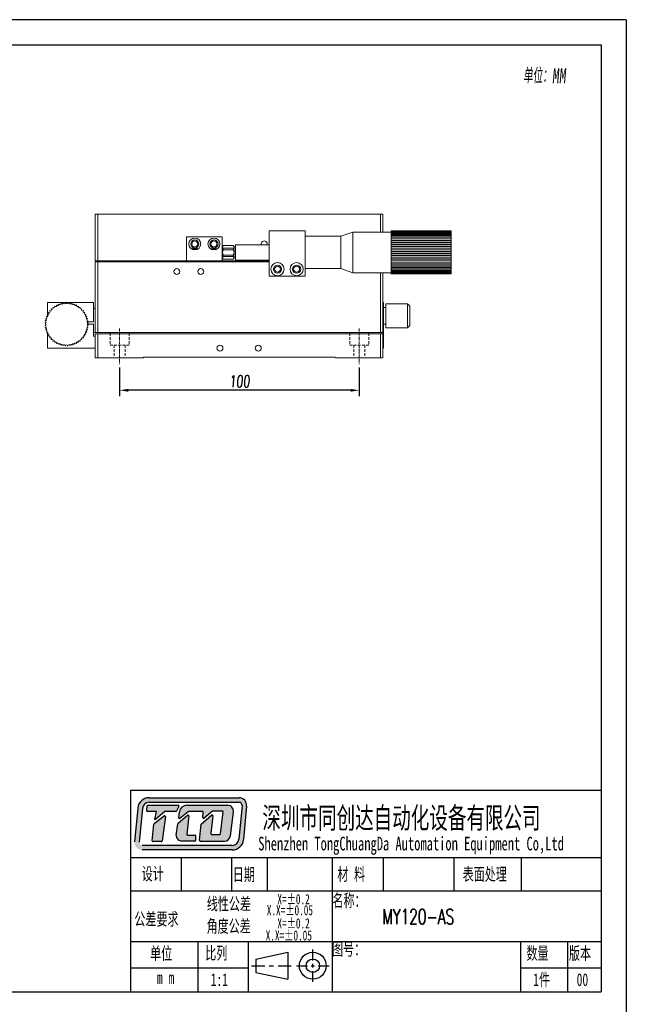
# Model space of a CAD drawing. Header units: millimetres. Extents: x 14311 to 14900, y 137 to 970.
# Tile 14 of 14: x 14647 to 14900, y 559 to 970. Entities that reach past the tile are written whole.
import ezdxf

# ---------------------------------------------------------------- set-up
doc = ezdxf.new("R2010")
doc.units = ezdxf.units.MM
doc.header["$LTSCALE"] = 0.3
doc.linetypes.add('CENTERX2', pattern=[20.32, 12.7, -2.54, 2.54, -2.54])
doc.linetypes.add('DASHED', pattern=[19.05, 12.7, -6.35])
for name, color, linetype, lineweight in [('中心线', 5, 'CENTERX2', 13), ('外框', 7, 'Continuous', 30), ('文字', 3, 'Continuous', 13), ('标注', 1, 'Continuous', 18), ('虚线', 6, 'DASHED', 13), ('轮廓线', 7, 'Continuous', 20)]:
    doc.layers.add(name, color=color, linetype=linetype, lineweight=lineweight)
doc.styles.add('SLDTEXTSTYLE2', font='txt')
doc.styles.get("Standard").update_dxf_attribs({"font": 'txt.shx', "width": 0.67, "oblique": 5, "bigfont": 'gbcbig.shx'})
doc.dimstyles.new('2', dxfattribs={"dimscale": 2, "dimtxt": 2.5, "dimasz": 1.8, "dimexe": 1.25, "dimexo": 0.625, "dimtad": 1, "dimdsep": 46, "dimtxsty": 'Standard', "dimcen": 1.8, "dimadec": 0, "dimazin": 0, "dimtfac": 1, "dimtmove": 0, "dimatfit": 3, "dimfxl": 0, "dimarcsym": 0})

# ---------------------------------------------------------------- blocks, each defined once
blk = doc.blocks.new('Y')
at = {"lineweight": 30}
blk.add_line((-4136.76, 2009.27), (-3862.74, 2009.27), dxfattribs=at)
for points in [[(-3857.44, 2213.99), (-4154.44, 2213.99), (-4154.44, 2003.97)], [(-4136.76, 2009.27), (-4136.76, 2208.69), (-3862.74, 2208.69)]]:
    blk.add_lwpolyline(points, dxfattribs=at)
blk = doc.blocks.new('W')
at = {"lineweight": 30}
for p, q in [((-3857.44, 2213.99), (-3857.44, 2003.97)), ((-3857.44, 2213.99), (-3857.44, 2003.97)), ((-3862.74, 2208.69), (-3862.74, 2009.27))]:
    blk.add_line(p, q, dxfattribs=at)
blk.add_blockref('Y', (0, 0))
blk = doc.blocks.new('*D123')
at = {"layer": 'Defpoints', "color": 0}
for p in [(14688.23, 825.96), (14788.23, 825.96), (14688.23, 815.12)]:
    blk.add_point(p, dxfattribs=at)
at = {"layer": '标注', "color": 0, "lineweight": -2}
for p, q in [((14688.23, 824.71), (14688.23, 812.62)), ((14788.23, 824.71), (14788.23, 812.62)), ((14784.63, 815.12), (14691.83, 815.12))]:
    blk.add_line(p, q, dxfattribs=at)
at = {"layer": '标注', "color": 0}
for points in [[(14691.83, 815.72), (14691.83, 814.52), (14688.23, 815.12)], [(14784.63, 815.72), (14784.63, 814.52), (14788.23, 815.12)]]:
    blk.add_solid(points, dxfattribs=at)
at = {"layer": '标注', "color": 0, "insert": (14738.23, 818.87), "char_height": 5, "attachment_point": 5}
blk.add_mtext('100', dxfattribs=at)

msp = doc.modelspace()

# ---------------------------------------------------------------- hatches: boundary and pattern name
at = {"layer": '外框'}
h = msp.add_hatch(color=256, dxfattribs=at)
h.dxf.hatch_style = 1
h.paths.add_polyline_path([(14738.06, 644.964), (14700.546, 644.964, 0.3871904), (14695.808, 640.648), (14694.498, 626.622, 0.4417631), (14697.657, 623.155), (14735.192, 623.155, 0.3876272), (14739.931, 627.478), (14741.22, 641.501, 0.4413093)])
h.paths.add_polyline_path([(14738.06, 643.061, -0.4413093), (14739.324, 641.675), (14738.036, 627.652, -0.3876272), (14735.192, 625.058), (14697.657, 625.058, -0.4417631), (14696.393, 626.445), (14697.703, 640.471, -0.3871904), (14700.546, 643.061)], flags=16)
h.paths.add_polyline_path([(14712.676, 641.839, -0.5692565), (14712.956, 641.37), (14711.893, 639.41, -0.2751589), (14711.614, 639.244), (14707.336, 639.244, 0.1785487), (14707.13, 639.168), (14703.249, 635.853), (14702.976, 635.853), (14703.596, 639.248), (14699.828, 639.248, -0.4551699), (14699.513, 639.609), (14699.78, 641.534, -0.3736999), (14700.094, 641.807)], flags=0)
h.paths.add_polyline_path([(14706.802, 637.412, -0.6728841), (14707.312, 637.12), (14705.938, 626.945, -0.3754282), (14705.624, 626.67), (14702.153, 626.67, -0.4451596), (14701.837, 627.02), (14702.566, 633.974, -0.2032664), (14702.686, 634.191)], flags=0)
h.paths.add_polyline_path([(14716.325, 641.84), (14733.308, 641.84, -0.4535474), (14735.666, 639.147), (14734.305, 628.926, -0.3759441), (14731.946, 626.861), (14721.876, 626.861, -0.443757), (14721.56, 627.21), (14722.239, 633.989), (14726.597, 637.69, -0.6781546), (14727.118, 637.414), (14726.312, 630.03, 0.4464345), (14726.627, 629.678), (14729.997, 629.678, 0.3783283), (14730.311, 629.956), (14731.443, 639.028, 0.4510331), (14731.128, 639.384), (14727.163, 639.384, 0.1736567), (14726.962, 639.312), (14723.44, 636.419, -0.6630003), (14722.922, 636.69), (14723.105, 638.873, 0.4388203), (14722.788, 639.216), (14717.017, 639.216, 0.1753949), (14716.814, 639.143), (14713.38, 636.282, -0.6807563), (14712.862, 636.566), (14713.177, 639.065, -0.3779258)], flags=0)
h.paths.add_polyline_path([(14712.681, 634.301), (14716.516, 637.671, -0.6841835), (14717.041, 637.399), (14716.208, 629.734, 0.4462884), (14716.523, 629.382), (14719.602, 629.382, -0.4142136), (14719.919, 629.065), (14719.919, 627.178, -0.4142136), (14719.602, 626.861), (14714.219, 626.861, -0.4294817), (14711.842, 629.364), (14712.577, 634.111, -0.1758286)], flags=0)
h.paths.add_polyline_path([(14712.956, 641.37, 0.5692565), (14712.676, 641.839), (14700.094, 641.807, 0.3736999), (14699.78, 641.534), (14699.513, 639.609, 0.4551699), (14699.828, 639.248), (14703.596, 639.248), (14702.976, 635.853), (14703.249, 635.853), (14707.13, 639.168, -0.1785487), (14707.336, 639.244), (14711.614, 639.244, 0.2751589), (14711.893, 639.41)], flags=0)
h.paths.add_polyline_path([(14707.312, 637.12, 0.6728841), (14706.802, 637.412), (14702.686, 634.191, 0.2032664), (14702.566, 633.974), (14701.837, 627.02, 0.4451596), (14702.153, 626.67), (14705.624, 626.67, 0.3754282), (14705.938, 626.945)], flags=0)
h.paths.add_polyline_path([(14717.041, 637.399, 0.6841835), (14716.516, 637.671), (14712.681, 634.301, 0.1758286), (14712.577, 634.111), (14711.842, 629.364, 0.4294817), (14714.219, 626.861), (14719.602, 626.861, 0.4142136), (14719.919, 627.178), (14719.919, 629.065, 0.4142136), (14719.602, 629.382), (14716.523, 629.382, -0.4462884), (14716.208, 629.734)], flags=0)
h.paths.add_polyline_path([(14733.308, 641.84), (14716.325, 641.84, 0.3779258), (14713.177, 639.065), (14712.862, 636.566, 0.6807563), (14713.38, 636.282), (14716.814, 639.143, -0.1753949), (14717.017, 639.216), (14722.788, 639.216, -0.4388203), (14723.105, 638.873), (14722.922, 636.69, 0.6630003), (14723.44, 636.419), (14726.962, 639.312, -0.1736567), (14727.163, 639.384), (14731.128, 639.384, -0.4510331), (14731.443, 639.028), (14730.311, 629.956, -0.3783283), (14729.997, 629.678), (14726.627, 629.678, -0.4464345), (14726.312, 630.03), (14727.118, 637.414, 0.6781546), (14726.597, 637.69), (14722.239, 633.989), (14721.56, 627.21, 0.443757), (14721.876, 626.861), (14731.946, 626.861, 0.3759441), (14734.305, 628.926), (14735.666, 639.147, 0.4535474)], flags=0)
h = msp.add_hatch(color=256, dxfattribs=at)
h.dxf.hatch_style = 1
h.paths.add_polyline_path([(14712.956, 641.37, 0.5692565), (14712.676, 641.839), (14700.094, 641.807, 0.3736999), (14699.78, 641.534), (14699.513, 639.609, 0.4551699), (14699.828, 639.248), (14703.596, 639.248), (14702.976, 635.853), (14703.249, 635.853), (14707.13, 639.168, -0.1785487), (14707.336, 639.244), (14711.614, 639.244, 0.2751589), (14711.893, 639.41)])
h.paths.add_polyline_path([(14707.312, 637.12, 0.6728841), (14706.802, 637.412), (14702.686, 634.191, 0.2032664), (14702.566, 633.974), (14701.837, 627.02, 0.4451596), (14702.153, 626.67), (14705.624, 626.67, 0.3754282), (14705.938, 626.945)])
h.paths.add_polyline_path([(14717.041, 637.399, 0.6841835), (14716.516, 637.671), (14712.681, 634.301, 0.1758286), (14712.577, 634.111), (14711.842, 629.364, 0.4294817), (14714.219, 626.861), (14719.602, 626.861, 0.4142136), (14719.919, 627.178), (14719.919, 629.065, 0.4142136), (14719.602, 629.382), (14716.523, 629.382, -0.4462884), (14716.208, 629.734)])
h.paths.add_polyline_path([(14733.308, 641.84), (14716.325, 641.84, 0.3779258), (14713.177, 639.065), (14712.862, 636.566, 0.6807563), (14713.38, 636.282), (14716.814, 639.143, -0.1753949), (14717.017, 639.216), (14722.788, 639.216, -0.4388203), (14723.105, 638.873), (14722.922, 636.69, 0.6630003), (14723.44, 636.419), (14726.962, 639.312, -0.1736567), (14727.163, 639.384), (14731.128, 639.384, -0.4510331), (14731.443, 639.028), (14730.311, 629.956, -0.3783283), (14729.997, 629.678), (14726.627, 629.678, -0.4464345), (14726.312, 630.03), (14727.118, 637.414, 0.6781546), (14726.597, 637.69), (14722.239, 633.989), (14721.56, 627.21, 0.443757), (14721.876, 626.861), (14731.946, 626.861, 0.3759441), (14734.305, 628.926), (14735.666, 639.147, 0.4535474)])

# ---------------------------------------------------------------- linework, layer by layer
at = {"layer": '中心线', "ltscale": 0.3}
for p, q in [((14688.232, 840.97), (14688.232, 825.965)), ((14788.232, 840.97), (14788.232, 825.965))]:
    msp.add_line(p, q, dxfattribs=at)
at = {"layer": '外框', "lineweight": 30}
for p, q in [((14692.82, 648.091), (14889.125, 648.091)), ((14692.82, 648.091), (14692.82, 563.96)), ((14699.513, 639.609), (14699.78, 641.534)), ((14695.808, 640.648), (14694.498, 626.622)), ((14697.703, 640.471), (14696.393, 626.445)), ((14713.96, 620.047), (14713.96, 606.026)), ((14734.885, 620.047), (14734.885, 606.026)), ((14749.843, 620.047), (14749.843, 606.026)), ((14776.951, 620.047), (14776.951, 563.96)), ((14798.14, 620.047), (14798.14, 606.026)), ((14827.717, 620.047), (14827.717, 606.026)), ((14855.822, 620.047), (14855.822, 606.026)), ((14692.82, 606.026), (14889.125, 606.026)), ((14692.82, 584.993), (14889.125, 584.993)), ((14720.863, 584.993), (14720.863, 563.96)), ((14741.896, 584.993), (14741.896, 563.96)), ((14855.473, 584.993), (14855.473, 563.96)), ((14875.103, 584.993), (14875.103, 563.96)), ((14744.996, 577.612), (14758.435, 580.417)), ((14758.435, 580.417), (14758.435, 569.199)), ((14768.844, 577.065), (14768.844, 581.578)), ((14744.996, 577.612), (14744.996, 572.004)), ((14692.82, 573.875), (14741.896, 573.875)), ((14743.266, 574.808), (14748.792, 574.808)), ((14744.996, 572.004), (14758.435, 569.199)), ((14750.634, 574.808), (14752.476, 574.808)), ((14754.318, 574.808), (14759.844, 574.808)), ((14762.074, 574.808), (14766.588, 574.808)), ((14768.092, 574.808), (14769.597, 574.808)), ((14768.844, 574.056), (14768.844, 575.56)), ((14768.844, 568.038), (14768.844, 572.551)), ((14771.101, 574.808), (14775.615, 574.808)), ((14855.473, 573.875), (14889.125, 573.875))]:
    msp.add_line(p, q, dxfattribs=at)
at = {"layer": '外框'}
for p, q in [((14700.094, 641.807), (14712.676, 641.839)), ((14700.546, 644.964), (14738.06, 644.964)), ((14700.546, 643.061), (14738.06, 643.061)), ((14716.325, 641.84), (14733.308, 641.84)), ((14739.324, 641.675), (14738.036, 627.652)), ((14741.22, 641.501), (14739.931, 627.478)), ((14703.596, 639.248), (14699.828, 639.248)), ((14702.686, 634.191), (14706.802, 637.412)), ((14702.976, 635.853), (14703.596, 639.248)), ((14707.13, 639.168), (14703.249, 635.853)), ((14711.614, 639.244), (14707.336, 639.244)), ((14712.956, 641.37), (14711.893, 639.41)), ((14712.681, 634.301), (14716.516, 637.671)), ((14712.862, 636.566), (14713.177, 639.065)), ((14716.814, 639.143), (14713.38, 636.282)), ((14717.041, 637.399), (14716.208, 629.734)), ((14722.788, 639.216), (14717.017, 639.216)), ((14722.239, 633.989), (14726.597, 637.69)), ((14722.922, 636.69), (14723.105, 638.873)), ((14726.962, 639.312), (14723.44, 636.419)), ((14727.118, 637.414), (14726.312, 630.03)), ((14731.128, 639.384), (14727.163, 639.384)), ((14730.311, 629.956), (14731.443, 639.028)), ((14735.666, 639.147), (14734.305, 628.926)), ((14701.837, 627.02), (14702.566, 633.974)), ((14703.249, 635.853), (14702.976, 635.853)), ((14707.312, 637.12), (14705.938, 626.945)), ((14711.842, 629.364), (14712.577, 634.111)), ((14721.56, 627.21), (14722.239, 633.989)), ((14716.523, 629.382), (14719.602, 629.382)), ((14726.627, 629.678), (14729.997, 629.678)), ((14735.192, 625.058), (14697.657, 625.058)), ((14705.624, 626.67), (14702.153, 626.67)), ((14719.602, 626.861), (14714.219, 626.861)), ((14719.919, 629.065), (14719.919, 627.178)), ((14721.876, 626.861), (14731.946, 626.861)), ((14735.192, 623.155), (14697.657, 623.155)), ((14692.82, 620.047), (14889.125, 620.047))]:
    msp.add_line(p, q, dxfattribs=at)
at = {"layer": '外框', "lineweight": 30}
for radius in [5.609, 2.804]:
    msp.add_circle((14768.844, 574.808), radius, dxfattribs=at)
at = {"layer": '外框'}
for centre, radius, start, end in [((14700.546, 640.205), 4.759, 90, 174.66371), ((14700.546, 640.205), 2.855, 90, 174.66371), ((14712.677, 641.522), 0.317, 331.53887, 90.14277), ((14716.325, 638.668), 3.173, 90, 172.81149), ((14733.308, 639.461), 2.379, 352.41382, 90), ((14738.06, 641.792), 3.173, 354.75075, 90), ((14738.06, 641.792), 1.269, 354.75075, 90), ((14706.998, 637.163), 0.317, 352.31021, 128.05413), ((14707.336, 638.926), 0.317, 90, 130.49363), ((14711.614, 639.561), 0.317, 270, 331.53887), ((14716.726, 637.433), 0.317, 353.7974, 131.31456), ((14717.017, 638.899), 0.317, 90, 129.79279), ((14722.788, 638.899), 0.317, 355.22864, 90), ((14726.803, 637.448), 0.317, 353.76947, 130.34282), ((14727.163, 639.067), 0.317, 90, 129.4062), ((14731.128, 639.067), 0.317, 352.89219, 90), ((14702.882, 633.941), 0.317, 128.05413, 174.01321), ((14712.89, 634.062), 0.317, 131.31456, 171.20377), ((14713.177, 636.526), 0.317, 172.81149, 309.79279), ((14723.239, 636.664), 0.317, 175.22864, 309.4062), ((14714.219, 629.24), 2.379, 177.02945, 270), ((14716.523, 629.7), 0.317, 173.7974, 270), ((14719.602, 629.065), 0.317, 0, 90), ((14726.627, 629.996), 0.317, 173.76947, 270), ((14729.997, 629.996), 0.317, 270, 352.89219), ((14702.153, 626.987), 0.317, 174.01321, 270), ((14705.624, 626.987), 0.317, 270, 352.31021), ((14719.602, 627.178), 0.317, 270, 0), ((14721.876, 627.178), 0.317, 174.28163, 270), ((14731.946, 629.24), 2.379, 270, 352.41382), ((14735.192, 627.913), 2.855, 270, 354.75075), ((14735.192, 627.913), 4.759, 270, 354.75075)]:
    msp.add_arc(centre, radius, start, end, dxfattribs=at)
at = {"layer": '外框', "lineweight": 30}
for centre, start, end in [((14700.095, 641.49), 90.14277, 172.10561), ((14699.828, 639.565), 172.10561, 270)]:
    msp.add_arc(centre, 0.317, start, end, dxfattribs=at)
at = {"layer": '虚线', "ltscale": 0.3}
for p, q in [((14684.232, 839.02), (14684.232, 834.02)), ((14692.232, 839.02), (14692.232, 834.02)), ((14784.232, 839.02), (14784.232, 834.02)), ((14792.232, 839.02), (14792.232, 834.02)), ((14684.232, 834.02), (14692.232, 834.02)), ((14685.982, 834.02), (14685.982, 829.02)), ((14690.482, 834.02), (14690.482, 829.02)), ((14792.232, 834.02), (14784.232, 834.02)), ((14785.982, 834.02), (14785.982, 829.02)), ((14790.482, 834.02), (14790.482, 829.02))]:
    msp.add_line(p, q, dxfattribs=at)
at = {"layer": '轮廓线'}
for p, q in [((14678.082, 869.22), (14678.082, 888.72)), ((14798.082, 888.72), (14678.082, 888.72)), ((14679.082, 888.72), (14679.082, 869.22)), ((14797.082, 881.22), (14797.082, 888.72)), ((14798.082, 888.72), (14798.082, 881.22)), ((14750.582, 862.72), (14750.582, 881.72)), ((14765.582, 881.72), (14750.582, 881.72)), ((14765.582, 862.72), (14765.582, 881.72)), ((14780.582, 879.52), (14785.582, 881.22)), ((14801.582, 881.22), (14785.582, 881.22)), ((14785.582, 864.22), (14785.582, 881.22)), ((14801.582, 881.704), (14826.582, 881.704)), ((14801.582, 881.62), (14801.582, 881.704)), ((14826.582, 881.62), (14801.582, 881.62)), ((14801.582, 881.598), (14826.582, 881.598)), ((14801.582, 881.445), (14801.582, 881.598)), ((14826.582, 881.431), (14801.582, 881.431)), ((14801.582, 880.795), (14801.582, 881.431)), ((14801.582, 881.395), (14826.582, 881.395)), ((14826.582, 881.147), (14801.582, 881.147)), ((14801.582, 881.096), (14826.582, 881.096)), ((14826.582, 880.771), (14801.582, 880.771)), ((14801.582, 879.791), (14801.582, 880.771)), ((14801.582, 880.706), (14826.582, 880.706)), ((14826.582, 880.307), (14801.582, 880.307)), ((14801.582, 880.229), (14826.582, 880.229)), ((14826.582, 881.704), (14826.582, 879.79)), ((14716.082, 869.22), (14716.082, 879.22)), ((14716.082, 879.22), (14731.082, 879.22)), ((14731.082, 869.22), (14731.082, 879.22)), ((14736.582, 869.52), (14736.582, 875.92)), ((14750.582, 875.92), (14736.582, 875.92)), ((14780.582, 879.52), (14765.582, 879.52)), ((14780.582, 879.52), (14780.582, 865.92)), ((14826.582, 879.759), (14801.582, 879.759)), ((14801.582, 878.475), (14801.582, 879.759)), ((14801.582, 879.669), (14826.582, 879.669)), ((14826.582, 879.134), (14801.582, 879.134)), ((14801.582, 879.033), (14826.582, 879.033)), ((14826.582, 878.439), (14801.582, 878.439)), ((14801.582, 876.904), (14801.582, 878.439)), ((14801.582, 878.328), (14826.582, 878.328)), ((14826.582, 877.681), (14801.582, 877.681)), ((14801.582, 877.562), (14826.582, 877.562)), ((14826.582, 876.869), (14801.582, 876.869)), ((14801.582, 876.092), (14801.582, 876.869)), ((14801.582, 876.742), (14826.582, 876.742)), ((14826.582, 876.012), (14801.582, 876.012)), ((14801.582, 875.147), (14801.582, 876.012)), ((14801.582, 875.879), (14826.582, 875.879)), ((14826.582, 879.759), (14826.582, 878.474)), ((14826.582, 878.439), (14826.582, 877.775)), ((14826.582, 877.681), (14826.582, 876.904)), ((14826.582, 876.869), (14826.582, 870.322)), ((14718.157, 874.166), (14721.006, 874.166)), ((14726.157, 874.166), (14729.006, 874.166)), ((14731.082, 875.582), (14735.582, 875.582)), ((14735.582, 874.479), (14731.082, 874.479)), ((14735.582, 873.822), (14731.082, 873.822)), ((14826.582, 875.118), (14801.582, 875.118)), ((14801.582, 868.571), (14801.582, 875.118)), ((14801.582, 874.981), (14826.582, 874.981)), ((14826.582, 874.198), (14801.582, 874.198)), ((14801.582, 874.058), (14826.582, 874.058)), ((14826.582, 873.262), (14801.582, 873.262)), ((14801.582, 873.12), (14826.582, 873.12)), ((14826.582, 872.32), (14801.582, 872.32)), ((14801.582, 872.178), (14826.582, 872.178)), ((14750.582, 869.22), (14678.082, 869.22)), ((14678.082, 839.22), (14678.082, 868.72)), ((14678.082, 868.72), (14750.582, 868.72)), ((14679.082, 868.72), (14679.082, 839.22)), ((14722.082, 868.72), (14722.082, 869.22)), ((14735.582, 871.618), (14731.082, 871.618)), ((14735.582, 870.961), (14731.082, 870.961)), ((14735.582, 869.858), (14731.082, 869.858)), ((14750.582, 869.52), (14736.582, 869.52)), ((14826.582, 871.382), (14801.582, 871.382)), ((14801.582, 871.242), (14826.582, 871.242)), ((14826.582, 870.459), (14801.582, 870.459)), ((14801.582, 870.322), (14826.582, 870.322)), ((14826.582, 869.561), (14801.582, 869.561)), ((14801.582, 869.428), (14826.582, 869.428)), ((14826.582, 868.698), (14801.582, 868.698)), ((14801.582, 868.571), (14826.582, 868.571)), ((14801.582, 867.759), (14801.582, 868.536)), ((14826.582, 867.878), (14801.582, 867.878)), ((14801.582, 867.759), (14826.582, 867.759)), ((14801.582, 867.001), (14801.582, 867.665)), ((14826.582, 870.293), (14826.582, 869.428)), ((14826.582, 869.348), (14826.582, 868.571)), ((14826.582, 868.536), (14826.582, 867.001)), ((14780.582, 865.92), (14765.582, 865.92)), ((14780.582, 865.92), (14785.582, 864.22)), ((14801.582, 864.22), (14785.582, 864.22)), ((14797.082, 839.22), (14797.082, 864.22)), ((14798.082, 828.72), (14798.082, 864.22)), ((14826.582, 867.112), (14801.582, 867.112)), ((14801.582, 867.001), (14826.582, 867.001)), ((14801.582, 865.681), (14801.582, 866.966)), ((14826.582, 866.407), (14801.582, 866.407)), ((14801.582, 866.306), (14826.582, 866.306)), ((14826.582, 865.771), (14801.582, 865.771)), ((14801.582, 865.681), (14826.582, 865.681)), ((14801.582, 863.736), (14801.582, 865.65)), ((14826.582, 865.211), (14801.582, 865.211)), ((14801.582, 865.133), (14826.582, 865.133)), ((14826.582, 864.734), (14801.582, 864.734)), ((14801.582, 864.669), (14826.582, 864.669)), ((14826.582, 864.344), (14801.582, 864.344)), ((14801.582, 864.293), (14826.582, 864.293)), ((14826.582, 864.045), (14801.582, 864.045)), ((14801.582, 864.009), (14826.582, 864.009)), ((14826.582, 863.842), (14801.582, 863.842)), ((14801.582, 863.82), (14826.582, 863.82)), ((14826.582, 863.736), (14801.582, 863.736)), ((14826.582, 866.965), (14826.582, 865.681)), ((14826.582, 865.649), (14826.582, 864.669)), ((14826.582, 864.645), (14826.582, 864.009)), ((14826.582, 863.995), (14826.582, 863.842)), ((14826.582, 863.82), (14826.582, 863.736)), ((14750.582, 862.72), (14765.582, 862.72)), ((14658.082, 846.869), (14658.082, 851.72)), ((14658.082, 851.72), (14677.382, 851.72)), ((14677.382, 851.72), (14677.382, 843.72)), ((14798.282, 851.72), (14798.082, 851.72)), ((14798.282, 851.72), (14798.282, 832.72)), ((14808.282, 851.22), (14799.282, 851.22)), ((14799.282, 851.22), (14808.282, 851.22)), ((14799.282, 841.22), (14799.282, 851.22)), ((14809.282, 850.22), (14808.282, 851.22)), ((14808.282, 851.22), (14808.282, 841.22)), ((14677.382, 849.22), (14678.082, 849.22)), ((14798.082, 849.72), (14798.282, 849.72)), ((14799.282, 849.72), (14798.282, 849.72)), ((14809.282, 850.22), (14809.282, 842.22)), ((14658.082, 846.057), (14658.082, 846.705)), ((14674.644, 843.72), (14677.382, 843.72)), ((14658.082, 838.735), (14658.082, 839.383)), ((14677.382, 842.72), (14674.682, 842.72)), ((14677.382, 842.72), (14677.382, 837.72)), ((14677.382, 839.22), (14798.082, 839.22)), ((14799.282, 842.72), (14798.282, 842.72)), ((14808.282, 841.22), (14799.282, 841.22)), ((14799.282, 841.22), (14808.282, 841.22)), ((14809.282, 842.22), (14808.282, 841.22)), ((14658.082, 832.72), (14658.082, 838.571)), ((14677.382, 837.72), (14678.082, 837.72)), ((14678.082, 828.72), (14678.082, 838.72)), ((14798.082, 838.72), (14678.082, 838.72)), ((14679.082, 828.72), (14679.082, 838.72)), ((14797.082, 828.72), (14797.082, 838.72)), ((14798.282, 834.72), (14798.082, 834.72)), ((14678.082, 832.72), (14658.082, 832.72)), ((14798.282, 832.72), (14798.082, 832.72)), ((14698.082, 828.72), (14678.082, 828.72)), ((14698.382, 829.02), (14698.082, 828.72)), ((14778.082, 829.02), (14698.382, 829.02)), ((14778.382, 828.72), (14778.082, 829.02)), ((14798.082, 828.72), (14778.382, 828.72))]:
    msp.add_line(p, q, dxfattribs=at)
for centre, radius in [((14719.582, 876.22), 2.5), ((14719.582, 876.22), 1.7), ((14719.582, 876.22), 1.25), ((14727.582, 876.22), 2.5), ((14727.582, 876.22), 1.7), ((14727.582, 876.22), 1.25), ((14754.082, 865.72), 2.75), ((14762.082, 865.72), 2.75), ((14712.097, 864.72), 1.25), ((14722.097, 864.72), 1.25), ((14754.082, 865.72), 1.7), ((14754.082, 865.72), 1.25), ((14762.082, 865.72), 1.7), ((14762.082, 865.72), 1.25), ((14730.082, 832.72), 1.25), ((14746.082, 832.72), 1.25)]:
    msp.add_circle(centre, radius, dxfattribs=at)
for centre, radius, start, end in [((14748.582, 876.22), 1.25, 345.85897, 194.14419), ((14663.3, 851.28), 0.4, 199.27334, 16.72666), ((14666.082, 842.72), 9, 104.54669, 105.45331), ((14664.21, 851.523), 0.4, 193.27334, 10.72665), ((14666.082, 842.72), 9, 98.54669, 99.45331), ((14665.141, 851.671), 0.4, 187.27334, 4.72666), ((14666.082, 842.72), 9, 92.54669, 93.45331), ((14666.082, 851.72), 0.4, 181.27335, 358.72665), ((14666.082, 842.72), 9, 86.54669, 87.45331), ((14667.022, 851.671), 0.4, 175.27334, 352.72666), ((14666.082, 842.72), 9, 80.54669, 81.45331), ((14667.953, 851.523), 0.4, 169.27335, 346.72666), ((14666.082, 842.72), 9, 74.54669, 75.45331), ((14668.863, 851.28), 0.4, 163.27334, 340.72666), ((14658.287, 847.22), 0.4, 241.27335, 58.72666), ((14666.082, 842.72), 9, 146.54669, 147.45331), ((14658.8, 848.01), 0.4, 235.27334, 52.72666), ((14666.082, 842.72), 9, 140.54669, 141.45331), ((14659.393, 848.742), 0.4, 229.27334, 46.72666), ((14666.082, 842.72), 9, 134.54669, 135.45331), ((14660.059, 849.408), 0.4, 223.27334, 40.72666), ((14666.082, 842.72), 9, 128.54669, 129.45331), ((14660.791, 850.001), 0.4, 217.27334, 34.72666), ((14666.082, 842.72), 9, 122.54669, 123.45331), ((14661.582, 850.514), 0.4, 211.27334, 28.72665), ((14666.082, 842.72), 9, 116.54669, 117.45331), ((14662.421, 850.942), 0.4, 205.27334, 22.72666), ((14666.082, 842.72), 9, 110.54669, 111.45331), ((14666.082, 842.72), 9, 68.54669, 69.45331), ((14669.742, 850.942), 0.4, 157.27334, 334.72666), ((14666.082, 842.72), 9, 62.54669, 63.45331), ((14670.582, 850.514), 0.4, 151.27335, 328.72666), ((14666.082, 842.72), 9, 56.54669, 57.45331), ((14671.372, 850.001), 0.4, 145.27334, 322.72666), ((14666.082, 842.72), 9, 50.54669, 51.45331), ((14672.104, 849.408), 0.4, 139.27334, 316.72666), ((14672.77, 848.742), 0.4, 133.27334, 310.72666), ((14666.082, 842.72), 9, 44.54669, 45.45331), ((14673.363, 848.01), 0.4, 127.27334, 304.72666), ((14666.082, 842.72), 9, 38.54669, 39.45331), ((14673.876, 847.22), 0.4, 121.27334, 298.72665), ((14666.082, 842.72), 9, 32.54669, 33.45331), ((14666.082, 842.72), 9, 176.54669, 177.45331), ((14657.082, 842.72), 0.4, 271.27335, 88.72665), ((14657.131, 843.661), 0.4, 265.27334, 82.72666), ((14666.082, 842.72), 9, 170.54669, 171.45331), ((14657.278, 844.591), 0.4, 259.27335, 76.72666), ((14666.082, 842.72), 9, 164.54669, 165.45331), ((14657.522, 845.501), 0.4, 253.27334, 70.72666), ((14666.082, 842.72), 9, 158.54669, 159.45331), ((14657.86, 846.381), 0.4, 247.27334, 64.72666), ((14666.082, 842.72), 9, 152.54669, 153.45331), ((14674.303, 846.381), 0.4, 115.27334, 292.72666), ((14666.082, 842.72), 9, 26.54669, 27.45331), ((14674.641, 845.501), 0.4, 109.27334, 286.72666), ((14666.082, 842.72), 9, 20.54669, 21.45331), ((14674.885, 844.591), 0.4, 103.27334, 280.72665), ((14675.032, 843.661), 0.4, 97.27334, 274.72666), ((14675.082, 842.72), 0.4, 91.27335, 268.72665), ((14666.082, 842.72), 9, 14.54669, 15.45331), ((14666.082, 842.72), 9, 8.54669, 9.45331), ((14666.082, 842.72), 9, 2.54669, 3.45331), ((14666.082, 842.72), 9, 182.54669, 183.45331), ((14657.131, 841.779), 0.4, 277.27334, 94.72666), ((14666.082, 842.72), 9, 188.54669, 189.45331), ((14657.278, 840.849), 0.4, 283.27334, 100.72665), ((14666.082, 842.72), 9, 194.54669, 195.45331), ((14657.522, 839.939), 0.4, 289.27334, 106.72666), ((14666.082, 842.72), 9, 200.54669, 201.45331), ((14657.86, 839.059), 0.4, 295.27334, 112.72666), ((14674.303, 839.059), 0.4, 67.27334, 244.72666), ((14674.641, 839.939), 0.4, 73.27334, 250.72666), ((14666.082, 842.72), 9, 338.54669, 339.45331), ((14674.885, 840.849), 0.4, 79.27335, 256.72666), ((14675.032, 841.779), 0.4, 85.27334, 262.72666), ((14666.082, 842.72), 9, 344.54669, 345.45331), ((14666.082, 842.72), 9, 350.54669, 351.45331), ((14666.082, 842.72), 9, 356.54669, 357.45331), ((14666.082, 842.72), 9, 206.54669, 207.45331), ((14658.287, 838.22), 0.4, 301.27334, 118.72665), ((14666.082, 842.72), 9, 212.54669, 213.45331), ((14658.8, 837.43), 0.4, 307.27334, 124.72666), ((14666.082, 842.72), 9, 218.54669, 219.45331), ((14659.393, 836.698), 0.4, 313.27334, 130.72666), ((14666.082, 842.72), 9, 224.54669, 225.45331), ((14660.059, 836.032), 0.4, 319.27334, 136.72666), ((14666.082, 842.72), 9, 230.54669, 231.45331), ((14660.791, 835.439), 0.4, 325.27334, 142.72666), ((14666.082, 842.72), 9, 236.54669, 237.45331), ((14661.582, 834.926), 0.4, 331.27335, 148.72666), ((14666.082, 842.72), 9, 242.54669, 243.45331), ((14662.421, 834.498), 0.4, 337.27334, 154.72666), ((14669.742, 834.498), 0.4, 25.27334, 202.72666), ((14666.082, 842.72), 9, 296.54669, 297.45331), ((14670.582, 834.926), 0.4, 31.27334, 208.72665), ((14666.082, 842.72), 9, 302.54669, 303.45331), ((14671.372, 835.439), 0.4, 37.27334, 214.72666), ((14666.082, 842.72), 9, 308.54669, 309.45331), ((14672.104, 836.032), 0.4, 43.27334, 220.72666), ((14672.77, 836.698), 0.4, 49.27334, 226.72666), ((14666.082, 842.72), 9, 314.54669, 315.45331), ((14673.363, 837.43), 0.4, 55.27334, 232.72666), ((14666.082, 842.72), 9, 320.54669, 321.45331), ((14673.876, 838.22), 0.4, 61.27335, 238.72666), ((14666.082, 842.72), 9, 326.54669, 327.45331), ((14666.082, 842.72), 9, 332.54669, 333.45331), ((14666.082, 842.72), 9, 248.54669, 249.45331), ((14663.3, 834.16), 0.4, 343.27334, 160.72666), ((14666.082, 842.72), 9, 254.54669, 255.45331), ((14664.21, 833.917), 0.4, 349.27335, 166.72666), ((14666.082, 842.72), 9, 260.54669, 261.45331), ((14665.141, 833.769), 0.4, 355.27334, 172.72666), ((14666.082, 842.72), 9, 266.54669, 267.45331), ((14666.082, 833.72), 0.4, 1.27335, 178.72665), ((14666.082, 842.72), 9, 272.54669, 273.45331), ((14667.022, 833.769), 0.4, 7.27334, 184.72666), ((14666.082, 842.72), 9, 278.54669, 279.45331), ((14667.953, 833.917), 0.4, 13.27334, 190.72665), ((14666.082, 842.72), 9, 284.54669, 285.45331), ((14668.863, 834.16), 0.4, 19.27334, 196.72666), ((14666.082, 842.72), 9, 290.54669, 291.45331)]:
    msp.add_arc(centre, radius, start, end, dxfattribs=at)
for points, knots in [([(14731.526, 875.582), (14731.467, 875.55), (14731.361, 875.486), (14731.228, 875.376), (14731.133, 875.262), (14731.076, 875.145), (14731.058, 875.025), (14731.08, 874.906), (14731.139, 874.791), (14731.233, 874.68), (14731.364, 874.573), (14731.468, 874.511), (14731.526, 874.479)], [0, 0, 0, 0, 0.1342638, 0.2467327, 0.3424572, 0.4262818, 0.5033489, 0.5803775, 0.6638839, 0.7587317, 0.8684541, 1, 1, 1, 1]), ([(14731.526, 873.822), (14731.465, 873.875), (14731.355, 873.982), (14731.223, 874.158), (14731.13, 874.339), (14731.076, 874.524), (14731.059, 874.71), (14731.079, 874.895), (14731.136, 875.077), (14731.229, 875.254), (14731.359, 875.426), (14731.466, 875.53), (14731.526, 875.582)], [0, 0, 0, 0, 0.1177297, 0.2236794, 0.3215366, 0.4142156, 0.5039541, 0.5934175, 0.6852927, 0.7816241, 0.884625, 1, 1, 1, 1]), ([(14731.526, 874.479), (14731.463, 874.391), (14731.35, 874.211), (14731.22, 873.925), (14731.129, 873.632), (14731.075, 873.335), (14731.059, 873.036), (14731.078, 872.738), (14731.134, 872.445), (14731.226, 872.159), (14731.354, 871.88), (14731.464, 871.704), (14731.526, 871.618)], [0, 0, 0, 0, 0.1063131, 0.2083501, 0.3080747, 0.4066724, 0.504318, 0.601563, 0.6990162, 0.7969363, 0.8959409, 1, 1, 1, 1]), ([(14731.526, 870.961), (14731.463, 871.049), (14731.35, 871.229), (14731.22, 871.515), (14731.129, 871.808), (14731.075, 872.105), (14731.059, 872.404), (14731.078, 872.702), (14731.134, 872.995), (14731.226, 873.281), (14731.354, 873.56), (14731.464, 873.736), (14731.526, 873.822)], [0, 0, 0, 0, 0.1063131, 0.2083501, 0.3080747, 0.4066724, 0.504318, 0.601563, 0.6990162, 0.7969363, 0.8959409, 1, 1, 1, 1]), ([(14735.582, 873.822), (14735.653, 873.884), (14735.782, 874.012), (14735.93, 874.231), (14736.022, 874.463), (14736.053, 874.702), (14736.022, 874.941), (14735.93, 875.173), (14735.782, 875.392), (14735.653, 875.521), (14735.582, 875.582)], [0, 0, 0, 0, 0.137832, 0.2654358, 0.3849553, 0.5000554, 0.6151482, 0.7346911, 0.8622816, 1, 1, 1, 1]), ([(14735.582, 875.582), (14735.65, 875.545), (14735.774, 875.468), (14735.924, 875.333), (14736.02, 875.187), (14736.054, 875.03), (14736.02, 874.874), (14735.924, 874.728), (14735.774, 874.593), (14735.65, 874.516), (14735.582, 874.479)], [0, 0, 0, 0, 0.1562644, 0.2886923, 0.4005737, 0.500047, 0.5995184, 0.7114327, 0.8438592, 1, 1, 1, 1]), ([(14735.582, 874.479), (14735.656, 874.376), (14735.789, 874.157), (14735.934, 873.803), (14736.023, 873.43), (14736.053, 873.048), (14736.023, 872.667), (14735.934, 872.294), (14735.788, 871.94), (14735.656, 871.721), (14735.582, 871.618)], [0, 0, 0, 0, 0.1251466, 0.2502355, 0.3751664, 0.5000605, 0.6249445, 0.7498935, 0.8749608, 1, 1, 1, 1]), ([(14735.582, 870.961), (14735.656, 871.064), (14735.789, 871.283), (14735.934, 871.637), (14736.023, 872.01), (14736.053, 872.392), (14736.023, 872.773), (14735.934, 873.146), (14735.788, 873.5), (14735.656, 873.719), (14735.582, 873.822)], [0, 0, 0, 0, 0.1251466, 0.2502355, 0.3751664, 0.5000605, 0.6249445, 0.7498935, 0.8749608, 1, 1, 1, 1]), ([(14731.526, 871.618), (14731.465, 871.565), (14731.355, 871.458), (14731.223, 871.282), (14731.13, 871.101), (14731.076, 870.916), (14731.059, 870.73), (14731.079, 870.545), (14731.136, 870.363), (14731.229, 870.186), (14731.359, 870.014), (14731.466, 869.91), (14731.526, 869.858)], [0, 0, 0, 0, 0.1177297, 0.2236794, 0.3215366, 0.4142156, 0.5039541, 0.5934175, 0.6852927, 0.7816241, 0.884625, 1, 1, 1, 1]), ([(14731.526, 869.858), (14731.467, 869.89), (14731.361, 869.954), (14731.228, 870.064), (14731.133, 870.178), (14731.076, 870.295), (14731.058, 870.415), (14731.08, 870.534), (14731.139, 870.649), (14731.233, 870.76), (14731.364, 870.867), (14731.468, 870.929), (14731.526, 870.961)], [0, 0, 0, 0, 0.1342638, 0.2467327, 0.3424572, 0.4262818, 0.5033489, 0.5803775, 0.6638839, 0.7587317, 0.8684541, 1, 1, 1, 1]), ([(14735.582, 871.618), (14735.653, 871.556), (14735.782, 871.428), (14735.93, 871.209), (14736.022, 870.977), (14736.053, 870.738), (14736.022, 870.499), (14735.93, 870.267), (14735.782, 870.048), (14735.653, 869.919), (14735.582, 869.858)], [0, 0, 0, 0, 0.137832, 0.2654358, 0.3849553, 0.5000554, 0.6151482, 0.7346911, 0.8622816, 1, 1, 1, 1]), ([(14735.582, 869.858), (14735.65, 869.895), (14735.774, 869.972), (14735.924, 870.107), (14736.02, 870.253), (14736.054, 870.41), (14736.02, 870.566), (14735.924, 870.712), (14735.774, 870.847), (14735.65, 870.924), (14735.582, 870.961)], [0, 0, 0, 0, 0.1562644, 0.2886923, 0.4005737, 0.500047, 0.5995184, 0.7114327, 0.8438592, 1, 1, 1, 1])]:
    msp.add_open_spline(points, degree=3, knots=knots, dxfattribs=at)

# ---------------------------------------------------------------- block references
at = {"layer": '外框', "lineweight": 25, "xscale": 1.982879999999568, "yscale": 1.982880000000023, "zscale": 1.98288}
msp.add_blockref('W', (22548.473, -3420.186), dxfattribs=at)

# ---------------------------------------------------------------- texts
at = {"layer": '外框', "style": 'SLDTEXTSTYLE2', "width": 0.67}
for s, height, p in [('深圳市同创达自动化设备有限公司', 8.8833, (14747.809, 632.12)), ('Shenzhen TongChuangDa Automation Equipment Co,Ltd', 5.71069, (14746.068, 622.977)), ('设计', 5.2877, (14697.47, 610.578)), ('日期', 5.2877, (14735.477, 610.29)), ('材 料', 5.2877, (14779.042, 610.397)), ('表面处理', 5.2877, (14831.371, 610.397)), ('X=±0.2', 4.2301, (14754.053, 600.498)), ('名称：', 5.2877, (14777.02, 599.41)), ('线性公差', 5.2877, (14724.611, 598.009)), ('X.X=±0.05', 4.2301, (14749.638, 595.9)), ('公差要求', 5.2877, (14694.371, 591.679)), ('角度公差', 5.2877, (14724.526, 588.705)), ('X=±0.2', 4.2301, (14754.053, 590.397)), ('X.X=±0.05', 4.2301, (14749.188, 585.349)), ('图号：', 5.2877, (14776.879, 579.129)), ('单位', 5.2877, (14700.936, 577.314)), ('比列', 5.2877, (14723.95, 577.475)), ('数量', 5.2877, (14857.987, 577.394)), ('版本', 5.2877, (14875.738, 577.394)), ('1:1', 5.2877, (14726.223, 566.351)), ('1件', 5.2877, (14860.804, 566.351)), ('00', 5.2877, (14878.93, 566.351)), (' m m', 5.2877, (14701.365, 567.193))]:
    msp.add_text(s, height=height, dxfattribs=at).set_placement(p)
at = {"layer": '文字', "ltscale": 0.3, "width": 0.67}
msp.add_text('MY120-AS', height=6.2857, dxfattribs=at).set_placement((14797.891, 592.172))
at = {"layer": '文字', "ltscale": 0.3, "insert": (14856.647, 949.623), "char_height": 6.28571, "attachment_point": 1}
msp.add_mtext('单位：{\\fFANGSONG_GB2312|b1|i0|c1|p0;MM}', dxfattribs=at)

# ---------------------------------------------------------------- dimensions: what is measured, and where the dimension line sits
at = {"layer": '标注'}
dim = msp.add_linear_dim(base=(14688.232, 815.116), p1=(14788.232, 825.965), p2=(14688.232, 825.965), dimstyle='2', dxfattribs=at)
dim.commit()
dim.dimension.update_dxf_attribs({"geometry": '*D123', "text_midpoint": (14738.232, 818.866)})

doc.saveas('drawing.dxf')
